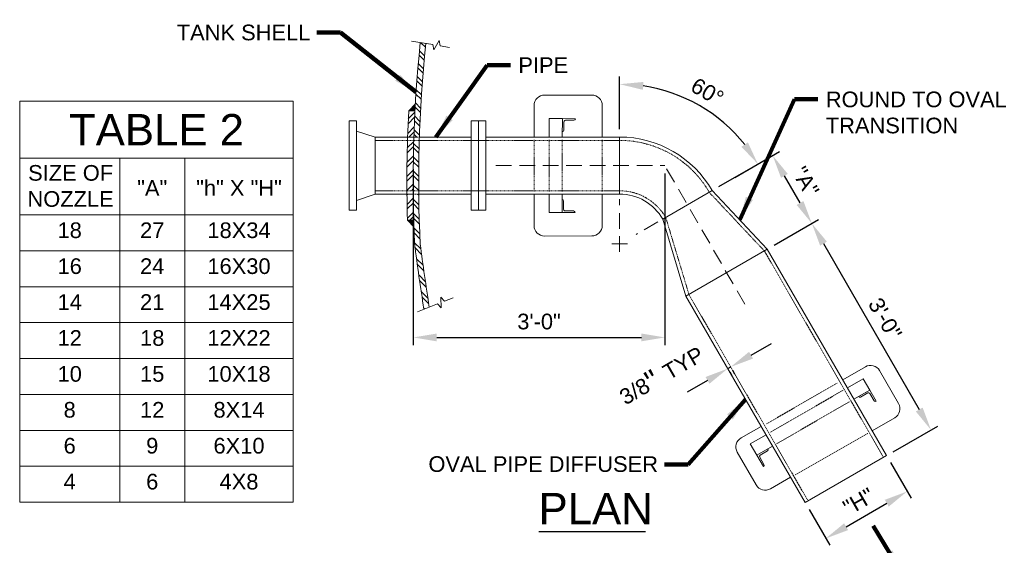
# Model space of a CAD drawing. Header units: inches. Extents: x -1025 to 212, y 456 to 696.
# Tile 2 of 6: x -1025 to -837, y 592 to 693. Entities that reach past the tile are written whole.
import ezdxf

# ---------------------------------------------------------------- set-up
doc = ezdxf.new("R2010")
doc.units = ezdxf.units.IN
doc.header["$MEASUREMENT"] = 0
doc.linetypes.add('( Dashed )', pattern=[9, 6, -3])
doc.linetypes.add('HIDDEN', pattern=[0.19685, 0.15748, -0.03937])
doc.layers.get('DefPoints').update_dxf_attribs({"lineweight": 0})
for name, color, linetype, lineweight in [('G-ANNO-DIMS', 2, 'Continuous', 0), ('G-ANNO-MASK', 1, 'Continuous', 0), ('G-ANNO-NOTE', 4, 'Continuous', 30), ('G-ANNO-PATT', 250, 'Continuous', 0), ('G-ANNO-SCHD', 2, 'Continuous', 0), ('G-ANNO-TEXT', 2, 'Continuous', 30), ('G-GRID-COOR', 2, 'Continuous', 13), ('M-DETL LGHT', 3, 'Continuous', 0), ('M-DETL-LGHT', 3, 'Continuous', 0), ('M-DETL-MEDM', 5, 'Continuous', 0), ('M-DETL-MLGT', 2, 'Continuous', 0), ('M-DETL-XLGT', 1, 'Continuous', 0), ('M-PUMP', 1, 'Continuous', 0), ('X-DETL-LGHT', 3, 'Continuous', 0)]:
    doc.layers.add(name, color=color, linetype=linetype, lineweight=lineweight)
doc.styles.add("AEC_AC_07ArchDims-CC_1-2_1'", font='arial.ttf', dxfattribs={"height": 3})
doc.styles.add("AEC_AC_46Text-LeftTop_1-2_1'", font='arial.ttf', dxfattribs={"height": 3})
doc.styles.add("AEC_AC_47Text-LeftTop_3-8_1'", font='arial.ttf', dxfattribs={"height": 4})
doc.styles.add("AEC_AC_48Text-LeftTop_1-4_1'", font='arial.ttf', dxfattribs={"height": 6})
doc.dimstyles.new("AEC_AC_07_Arch-Dims_1-2_1'", dxfattribs={"dimtxt": 3, "dimasz": 4.5, "dimexe": 1.5, "dimexo": 1.5, "dimgap": 1.5, "dimtad": 1, "dimdec": 4, "dimzin": 15, "dimdsep": 46, "dimlunit": 4, "dimtxsty": "AEC_AC_07ArchDims-CC_1-2_1'", "dimcen": 0.09, "dimclrd": 256, "dimclre": 256, "dimazin": 2, "dimtfac": 0.7, "dimtdec": 4, "dimtix": 1, "dimtmove": 1, "dimatfit": 3, "dimfxl": 1, "dimfrac": 1, "dimtolj": 1, "dimtzin": 15, "dimlwd": 30, "dimlwe": 30, "dimarcsym": 0})
doc.dimstyles.new("AEC_AC_46_Notes_1-2_1'", dxfattribs={"dimtxt": 3, "dimasz": 4.5, "dimexe": 1.5, "dimexo": 1.5, "dimgap": 1.5, "dimtad": 1, "dimjust": 1, "dimdec": 3, "dimzin": 15, "dimdsep": 46, "dimlunit": 5, "dimtxsty": "AEC_AC_46Text-LeftTop_1-2_1'", "dimcen": 0.09, "dimclrd": 256, "dimclre": 256, "dimazin": 2, "dimtfac": 0.7, "dimtdec": 3, "dimtmove": 1, "dimatfit": 1, "dimfxl": 1, "dimfrac": 1, "dimtolj": 1, "dimtzin": 15, "dimlwd": 30, "dimlwe": 30, "dimarcsym": 0})

# ---------------------------------------------------------------- blocks, each defined once
blk = doc.blocks.new('*D74')
at = {"layer": 'DefPoints', "color": 0, "lineweight": 30, "transparency": 16777216}
for p in [(-949.98, 665.57), (-901.76, 664.76), (-901.76, 631.84)]:
    blk.add_point(p, dxfattribs=at)
at = {"layer": 'G-ANNO-DIMS', "lineweight": 30, "transparency": 16777216}
for p, q in [((-949.98, 664.07), (-949.98, 630.34)), ((-901.76, 663.26), (-901.76, 630.34)), ((-945.48, 631.84), (-906.26, 631.84))]:
    blk.add_line(p, q, dxfattribs=at)
for points in [[(-945.48, 632.59), (-945.48, 631.09), (-949.98, 631.84)], [(-906.26, 632.59), (-906.26, 631.09), (-901.76, 631.84)]]:
    blk.add_solid(points, dxfattribs=at)
at = {"layer": 'G-ANNO-DIMS', "color": 0, "lineweight": 30, "transparency": 16777216, "insert": (-925.87, 634.87), "char_height": 3, "attachment_point": 5, "style": "AEC_AC_07ArchDims-CC_1-2_1'"}
blk.add_mtext('\\A1;3\'-0"', dxfattribs=at)
blk = doc.blocks.new('*D75')
at = {"layer": 'DefPoints', "color": 0, "lineweight": 30, "transparency": 16777216}
for p in [(-890.75, 673.2), (-910.42, 670.23), (-892.68, 660), (-910.42, 649.76)]:
    blk.add_point(p, dxfattribs=at)
at = {"layer": 'G-ANNO-DIMS', "lineweight": 30, "transparency": 16777216}
for p, q in [((-910.42, 671.73), (-910.42, 681.86)), ((-891.39, 660.75), (-882.62, 665.81))]:
    blk.add_line(p, q, dxfattribs=at)
blk.add_arc((-910.42, 649.76), 30.6, 38.4333, 81.5667, dxfattribs=at)
for points in [[(-905.98, 679.28), (-905.87, 680.78), (-910.42, 680.36)], [(-885.83, 669.2), (-887.07, 668.36), (-883.92, 665.06)]]:
    blk.add_solid(points, dxfattribs=at)
at = {"layer": 'G-ANNO-DIMS', "color": 0, "lineweight": 30, "transparency": 16777216, "insert": (-893.6, 678.89), "char_height": 3, "attachment_point": 5, "rotation": 330, "style": "AEC_AC_07ArchDims-CC_1-2_1'"}
blk.add_mtext('\\A1;60°', dxfattribs=at)
blk = doc.blocks.new('*D76')
at = {"layer": 'DefPoints', "color": 0, "lineweight": 30, "transparency": 16777216}
for p in [(-881.09, 666.69), (-889.63, 661.76), (-882.13, 648.77)]:
    blk.add_point(p, dxfattribs=at)
at = {"layer": 'G-ANNO-DIMS', "lineweight": 30, "transparency": 16777216}
for p, q in [((-888.33, 662.51), (-879.79, 667.44)), ((-875.84, 657.6), (-878.84, 662.8)), ((-880.83, 649.52), (-872.29, 654.45))]:
    blk.add_line(p, q, dxfattribs=at)
for points in [[(-878.19, 663.17), (-879.49, 662.42), (-881.09, 666.69)], [(-875.19, 657.97), (-876.49, 657.22), (-873.59, 653.7)]]:
    blk.add_solid(points, dxfattribs=at)
at = {"layer": 'G-ANNO-DIMS', "color": 0, "lineweight": 30, "transparency": 16777216, "insert": (-874.74, 661.7), "char_height": 3, "attachment_point": 5, "rotation": 300, "style": "AEC_AC_07ArchDims-CC_1-2_1'"}
blk.add_mtext('\\A1;"A"', dxfattribs=at)
blk = doc.blocks.new('*D77')
at = {"layer": 'DefPoints', "color": 0, "lineweight": 30, "transparency": 16777216}
for p in [(-882.13, 648.77), (-850.74, 614.12), (-859.28, 609.19)]:
    blk.add_point(p, dxfattribs=at)
at = {"layer": 'G-ANNO-DIMS', "lineweight": 30, "transparency": 16777216}
for p, q in [((-880.83, 649.52), (-872.29, 654.45)), ((-871.34, 649.81), (-852.99, 618.02)), ((-857.98, 609.94), (-849.44, 614.87))]:
    blk.add_line(p, q, dxfattribs=at)
for points in [[(-870.69, 650.18), (-871.99, 649.43), (-873.59, 653.7)], [(-852.34, 618.4), (-853.64, 617.65), (-850.74, 614.12)]]:
    blk.add_solid(points, dxfattribs=at)
at = {"layer": 'G-ANNO-DIMS', "color": 0, "lineweight": 30, "transparency": 16777216, "insert": (-859.54, 635.43), "char_height": 3, "attachment_point": 5, "rotation": 300, "style": "AEC_AC_07ArchDims-CC_1-2_1'"}
blk.add_mtext('\\A1;3\'-0"', dxfattribs=at)
blk = doc.blocks.new('*D98')
at = {"layer": 'DefPoints', "color": 0, "lineweight": 30, "transparency": 16777216}
for p in [(-889.51, 626.85), (-890.07, 626.52), (-889.13, 626.19)]:
    blk.add_point(p, dxfattribs=at)
at = {"layer": 'G-ANNO-DIMS', "lineweight": 30, "transparency": 16777216}
for p, q in [((-885.23, 628.44), (-881.34, 630.69)), ((-889.69, 625.87), (-889.13, 626.19)), ((-889.32, 625.23), (-888.94, 624.57)), ((-888.76, 625.55), (-888.38, 624.89)), ((-893.59, 623.62), (-897.49, 621.37))]:
    blk.add_line(p, q, dxfattribs=at)
for points in [[(-885.61, 629.09), (-884.86, 627.79), (-889.13, 626.19)], [(-893.96, 624.26), (-893.21, 622.97), (-889.69, 625.87)]]:
    blk.add_solid(points, dxfattribs=at)
at = {"layer": 'G-ANNO-DIMS', "color": 0, "lineweight": 30, "transparency": 16777216, "insert": (-902.37, 624.51), "char_height": 3, "attachment_point": 5, "rotation": 30, "style": "AEC_AC_07ArchDims-CC_1-2_1'"}
blk.add_mtext('\\A1;3/8{\\H1.42857x;" }TYP', dxfattribs=at)
blk = doc.blocks.new('*D78')
at = {"layer": 'DefPoints', "color": 0, "lineweight": 30, "transparency": 16777216}
for p in [(-859.28, 609.19), (-855.32, 602.33), (-874.87, 600.19)]:
    blk.add_point(p, dxfattribs=at)
at = {"layer": 'G-ANNO-DIMS', "lineweight": 30, "transparency": 16777216}
for p, q in [((-858.53, 607.89), (-854.57, 601.03)), ((-874.12, 598.89), (-870.16, 592.03)), ((-867.01, 595.58), (-859.22, 600.08))]:
    blk.add_line(p, q, dxfattribs=at)
for points in [[(-859.59, 600.73), (-858.84, 599.43), (-855.32, 602.33)], [(-867.39, 596.23), (-866.64, 594.93), (-870.91, 593.33)]]:
    blk.add_solid(points, dxfattribs=at)
at = {"layer": 'G-ANNO-DIMS', "color": 0, "lineweight": 30, "transparency": 16777216, "insert": (-864.62, 600.43), "char_height": 3, "attachment_point": 5, "rotation": 30, "style": "AEC_AC_07ArchDims-CC_1-2_1'"}
blk.add_mtext('\\A1;"H"', dxfattribs=at)

msp = doc.modelspace()

# ---------------------------------------------------------------- hatches: boundary and pattern name
at = {"layer": 'G-ANNO-PATT'}
h = msp.add_hatch(dxfattribs=at)
h.set_pattern_fill('ANSI32', color=256, style=0, pattern_type=2)
h.set_pattern_definition([(135, (-1962.142, -412.9327), (-1.3470384, -1.3470384), []), (135, (-1962.142, -412.0347), (-1.3470384, -1.3470384), [])])
h.paths.add_polyline_path([(-947.58058, 688.14673), (-948.62791, 688.31549, 0.017829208), (-949.86551, 670.23459), (-948.80576, 670.23459, -0.01773658)])
h = msp.add_hatch(dxfattribs=at)
h.set_pattern_fill('ANSI32', color=256, style=0, pattern_type=2)
h.set_pattern_definition([(45, (-1962.1458, -412.9288), (-1.3470384, 1.3470384), []), (45, (-1961.2478, -412.9288), (-1.3470384, 1.3470384), [])])
h.paths.add_polyline_path([(-949.88593, 669.58459), (-951.08647, 669.58459, 0.009447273), (-951.19352, 659.93459), (-949.99349, 659.93459, -0.009491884)])
h.paths.add_polyline_path([(-949.98756, 659.28459), (-951.18762, 659.28459, 0.004895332), (-951.08693, 654.28459), (-949.88639, 654.28459, -0.004918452)])
h.paths.add_polyline_path([(-949.65273, 675.23459), (-950.85437, 675.23459, 0.004898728), (-951.06615, 670.23459), (-949.86551, 670.23459, -0.004921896)])
h = msp.add_hatch(dxfattribs=at)
h.set_pattern_fill('ANSI32', color=256, style=0, pattern_type=2)
h.set_pattern_definition([(135, (-1962.1458, -412.9288), (-1.3470384, -1.3470384), []), (135, (-1962.1458, -412.0308), (-1.3470384, -1.3470384), [])])
h.paths.add_polyline_path([(-948.65026, 649.77484, -0.00939649), (-948.92832, 659.28459), (-949.98756, 659.28459, 0.009331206), (-949.71193, 649.80133, 0.011382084), (-947.92266, 637.26781), (-946.91576, 637.6621, -0.005948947)])
h.paths.add_polyline_path([(-948.82627, 669.58459), (-949.88593, 669.58459, 0.009491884), (-949.99349, 659.93459), (-948.93427, 659.93459, -0.009531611)])
at = {"layer": 'M-DETL-XLGT'}
msp.add_hatch(color=256, dxfattribs=at).paths.add_polyline_path([(-949.58288, 676.50608), (-950.85437, 675.23459), (-949.65273, 675.23459, -0.001252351)])
at = {"layer": 'M-PUMP'}
msp.add_hatch(color=256, dxfattribs=at).paths.add_polyline_path([(-949.88639, 654.28459), (-951.08693, 654.28459), (-949.84603, 653.0437, -0.001221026)])

# ---------------------------------------------------------------- linework, layer by layer
at = {"layer": 'G-ANNO-MASK'}
for p, q in [((-950.29674, 688.5844), (-946.2307, 687.92921)), ((-946.00796, 686.9133), (-946.2307, 687.92921)), ((-945.0361, 688.70944), (-946.00796, 686.9133)), ((-944.79902, 687.69837), (-945.0361, 688.70944)), ((-944.79902, 687.69837), (-943.02981, 687.41536)), ((-949.19347, 636.77017), (-945.35853, 638.2719)), ((-944.65048, 637.51008), (-945.35853, 638.2719)), ((-944.72609, 639.55089), (-944.65048, 637.51008)), ((-944.00814, 638.80053), (-944.72609, 639.55089)), ((-944.00814, 638.80053), (-942.34055, 639.45576))]:
    msp.add_line(p, q, dxfattribs=at)
at = {"layer": 'G-ANNO-SCHD'}
for p, q in [((-1025.42055, 666.19736), (-972.98476, 666.19736)), ((-1006.25436, 600.27406), (-1006.25436, 666.19736)), ((-993.77826, 600.27406), (-993.77826, 666.19736)), ((-1025.42055, 655.31681), (-972.98476, 655.31681)), ((-972.98476, 648.43647), (-1025.42055, 648.43647)), ((-1025.42055, 641.55612), (-972.98476, 641.55612)), ((-1025.42055, 634.67578), (-972.98476, 634.67578)), ((-1025.42055, 627.79544), (-972.98476, 627.79544)), ((-1025.42055, 620.91509), (-972.98476, 620.91509)), ((-972.98476, 614.03475), (-1025.42055, 614.03475)), ((-1025.42055, 607.1544), (-972.98476, 607.1544))]:
    msp.add_line(p, q, dxfattribs=at)
msp.add_3dface([(-1025.42055, 677.0779), (-1025.42055, 600.27406), (-972.98476, 600.27406), (-972.98476, 677.0779)], dxfattribs=at)
at = {"layer": 'G-ANNO-TEXT', "ltscale": 1.5}
msp.add_line((-925.93834, 594.6599), (-905.44345, 594.6599), dxfattribs=at)
at = {"layer": 'G-GRID-COOR', "linetype": '( Dashed )', "ltscale": 0.5}
for p, q in [((-934.14173, 664.75959), (-901.75606, 664.75959)), ((-886.41333, 638.18521), (-901.75606, 664.75959)), ((-910.41631, 652.65251), (-910.41631, 658.31383)), ((-903.11022, 653.97777), (-907.27252, 651.57467))]:
    msp.add_line(p, q, dxfattribs=at)
at = {"layer": 'G-GRID-COOR', "ltscale": 0.5}
for p, q in [((-910.41631, 648.25959), (-910.41631, 651.25959)), ((-911.91631, 649.75959), (-908.91631, 649.75959))]:
    msp.add_line(p, q, dxfattribs=at)
at = {"layer": 'M-DETL LGHT', "flags": 128}
msp.add_lwpolyline([(-923.91477, 655.78461), (-923.92375, 659.28463)], dxfattribs=at)
at = {"layer": 'M-DETL-LGHT'}
for p, q in [((-962.27495, 656.20959), (-962.27495, 673.30959)), ((-962.27495, 673.30959), (-962.27495, 656.20959)), ((-960.87495, 673.30959), (-962.27495, 673.30959)), ((-960.87495, 656.20959), (-960.87495, 673.30959)), ((-938.85606, 673.30959), (-938.85606, 656.20959)), ((-938.85606, 673.30959), (-937.45606, 673.30959)), ((-937.45606, 673.30959), (-937.45606, 656.20959)), ((-937.45606, 656.20959), (-937.45606, 673.30959)), ((-936.05606, 673.30959), (-937.45606, 673.30959)), ((-936.05606, 656.20959), (-936.05606, 673.30959)), ((-923.91477, 673.75529), (-923.90819, 670.23463)), ((-923.91477, 673.75529), (-921.40253, 673.75237)), ((-921.40253, 673.75443), (-921.4115, 670.23378)), ((-921.40253, 673.75237), (-921.40819, 670.24152)), ((-921.40253, 673.75443), (-918.90257, 673.73884)), ((-921.11625, 671.5526), (-921.10627, 673.15257)), ((-920.80441, 673.45069), (-919.20444, 673.44071)), ((-957.27495, 670.23459), (-960.87495, 671.35902)), ((-957.27495, 659.28459), (-957.27495, 670.23459)), ((-957.27495, 659.28459), (-960.87495, 658.06238)), ((-921.40899, 659.2858), (-921.41478, 655.78171)), ((-921.15537, 657.96474), (-921.1546, 656.36474)), ((-960.87495, 656.20959), (-962.27495, 656.20959)), ((-938.85606, 656.20959), (-937.45606, 656.20959)), ((-936.05606, 656.20959), (-937.45606, 656.20959)), ((-923.91477, 655.78461), (-921.41478, 655.78171)), ((-921.45431, 655.7646), (-918.95431, 655.7658)), ((-920.85445, 656.06488), (-919.25445, 656.06565)), ((-867.6617, 623.70642), (-863.32242, 626.2117)), ((-856.95669, 619.18592), (-860.59037, 625.47965)), ((-866.73891, 622.2108), (-863.74091, 623.93094)), ((-862.49091, 621.76588), (-863.74091, 623.93094)), ((-865.52872, 620.012), (-862.49091, 621.76588)), ((-862.49091, 621.76588), (-864.65597, 620.51588)), ((-864.24616, 620.40607), (-862.86052, 621.20607)), ((-862.49091, 621.76588), (-861.24091, 619.60082)), ((-862.45071, 621.09626), (-861.65071, 619.71062)), ((-857.68874, 616.45387), (-862.02801, 613.94859)), ((-887.13428, 612.59135), (-883.30533, 614.80199)), ((-885.3938, 611.44039), (-882.36511, 613.18901)), ((-884.23874, 603.57612), (-887.86633, 609.8593)), ((-884.13767, 609.26472), (-885.3938, 611.44039)), ((-884.13767, 609.26472), (-881.11571, 611.00945)), ((-882.0888, 610.11664), (-883.46614, 609.30242)), ((-884.1353, 609.25534), (-882.86308, 607.10326)), ((-883.57172, 608.8915), (-882.7575, 607.51417)), ((-881.50669, 602.84407), (-877.67774, 605.05471))]:
    msp.add_line(p, q, dxfattribs=at)
at = {"layer": 'M-DETL-LGHT', "linetype": 'HIDDEN'}
for p, q in [((-951.06615, 670.23459), (-948.80576, 670.23459)), ((-951.18762, 659.28459), (-948.92832, 659.28459))]:
    msp.add_line(p, q, dxfattribs=at)
at = {"layer": 'M-DETL-LGHT'}
for centre, radius, start, end in [((-920.80628, 673.1507), 0.3, 89.6426221, 179.6426221), ((-919.20257, 673.74071), 0.3, 269.6426221, 359.6426221), ((-921.41625, 671.55447), 0.3, 269.6426221, 359.6426221), ((-921.45537, 657.9646), 0.3, 0.0275242, 90.0275242), ((-920.8546, 656.36488), 0.3, 180.0275242, 270.0275242), ((-919.25431, 655.76565), 0.3, 0.0275242, 90.0275242), ((-862.32242, 624.47965), 2, 30, 120), ((-862.71052, 620.94626), 0.3, 30, 120), ((-864.39616, 620.66588), 0.3, 210, 300), ((-861.39091, 619.86062), 0.3, 210, 300), ((-858.68874, 618.18592), 2, 300, 30), ((-886.13428, 610.8593), 2, 120, 210), ((-882.24147, 610.37489), 0.3, 300.5898297, 30.5898297), ((-883.31347, 609.04417), 0.3, 120.5898297, 210.5898297), ((-883.01575, 607.36151), 0.3, 300.5898297, 30.5898297), ((-882.50669, 604.57612), 2, 210, 300)]:
    msp.add_arc(centre, radius, start, end, dxfattribs=at)
at = {"layer": 'M-DETL-MEDM'}
for p, q in [((-957.27495, 670.23459), (-951.06615, 670.23459)), ((-948.80576, 670.23459), (-938.85606, 670.23459)), ((-936.05606, 670.23459), (-910.41631, 670.23459)), ((-910.41631, 670.23459), (-910.41631, 659.28459)), ((-957.27495, 659.28459), (-951.18762, 659.28459)), ((-948.92832, 659.28459), (-938.85606, 659.28459)), ((-936.05606, 659.28459), (-910.41631, 659.28459)), ((-892.68444, 659.99709), (-902.16742, 654.52209)), ((-892.68444, 659.99709), (-882.13171, 648.76921)), ((-902.16742, 654.52209), (-897.72016, 639.76921)), ((-882.13171, 648.76921), (-897.72016, 639.76921)), ((-882.13171, 648.76921), (-859.28171, 609.19185)), ((-897.72016, 639.76921), (-874.87016, 600.19185)), ((-859.28171, 609.19185), (-874.87016, 600.19185))]:
    msp.add_line(p, q, dxfattribs=at)
for radius in [20.475, 9.525]:
    msp.add_arc((-910.41631, 649.75959), radius, 30, 90, dxfattribs=at)
at = {"layer": 'M-DETL-MLGT', "linetype": 'HIDDEN'}
for p, q in [((-957.27495, 669.58459), (-937.45606, 669.58459)), ((-937.45606, 669.58459), (-910.41631, 669.58459)), ((-923.90875, 669.72032), (-923.91956, 659.77785)), ((-921.4088, 669.71313), (-921.42035, 659.77066)), ((-957.27495, 659.93459), (-937.45606, 659.93459)), ((-937.45606, 659.93459), (-910.41631, 659.93459)), ((-893.15808, 659.55194), (-882.60534, 648.32405)), ((-901.54508, 654.7097), (-897.09782, 639.95682)), ((-882.69462, 648.44421), (-859.84462, 608.86685)), ((-897.15725, 640.09421), (-874.30725, 600.51685)), ((-882.24842, 615.29689), (-868.73209, 623.10054)), ((-881.53317, 613.66933), (-867.5488, 621.74321)), ((-880.35245, 611.45351), (-866.31583, 619.55756)), ((-876.75796, 605.5086), (-862.87387, 613.46393))]:
    msp.add_line(p, q, dxfattribs=at)
for points in [[(-926.8212, 659.77782), (-926.8212, 669.72028)], [(-913.75926, 659.77782), (-913.75926, 669.72028)]]:
    msp.add_lwpolyline(points, dxfattribs=at)
for radius in [19.825, 10.175]:
    msp.add_arc((-910.41631, 649.75959), radius, 30, 90, dxfattribs=at)
at = {"layer": 'M-DETL-XLGT'}
for p, q in [((-950.85437, 675.23459), (-949.58288, 676.50608)), ((-950.85437, 675.23459), (-949.65273, 675.23459)), ((-951.08693, 654.28459), (-949.88639, 654.28459)), ((-951.08693, 654.28459), (-949.84603, 653.0437))]:
    msp.add_line(p, q, dxfattribs=at)
for centre, radius, start, end in [((-695.79809, 661.927), 254.2032, 174.0414664, 182.9068676), ((-695.79809, 661.927), 253.14402, 174.0548497, 182.8116259), ((-695.79809, 661.927), 255.4032, 177.0132927, 181.7147114), ((-673.56223, 682.82957), 278.11782, 186.8203282, 189.4287606), ((-438.77232, 716.60701), 514.2393, 187.4674639, 188.830846)]:
    msp.add_arc(centre, radius, start, end, dxfattribs=at)
at = {"layer": 'X-DETL-LGHT', "flags": 128}
for points in [[(-926.8212, 670.23459), (-926.8212, 676.27964, -0.414213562), (-924.8212, 678.27964), (-915.75926, 678.27964, -0.414213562), (-913.75926, 676.27964), (-913.75926, 670.23459)], [(-913.75926, 659.28459), (-913.75926, 653.29079, -0.413230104), (-915.75254, 651.2908), (-924.81448, 651.26037, -0.415197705), (-926.8212, 653.26035), (-926.8212, 659.28459)]]:
    msp.add_lwpolyline(points, format="xyb", dxfattribs=at)

# ---------------------------------------------------------------- texts
at = {"layer": 'G-ANNO-NOTE', "char_height": 3, "style": "AEC_AC_46Text-LeftTop_1-2_1'"}
for s, insert, attachment_point in [('TANK SHELL', (-995.31833, 688.7206), 7), ('PIPE', (-929.83192, 684.01175), 4), ('OVAL PIPE DIFFUSER', (-947.07434, 609.07811), 1)]:
    msp.add_mtext(s, dxfattribs=dict(at, insert=insert, attachment_point=attachment_point))
at = {"layer": 'G-ANNO-NOTE', "insert": (-870.90333, 670.898), "char_height": 3, "width": 36.2042606, "attachment_point": 7, "style": "AEC_AC_46Text-LeftTop_1-2_1'"}
msp.add_mtext('ROUND TO OVAL TRANSITION', dxfattribs=at)
at = {"layer": 'G-ANNO-SCHD'}
for s, insert, char_height, attachment_point, style in [('TABLE 2', (-999.20265, 671.63763), 6, 5, "AEC_AC_48Text-LeftTop_1-4_1'"), ('SIZE OF\\PNOZZLE', (-1015.66114, 664.86617), 3, 2, "AEC_AC_46Text-LeftTop_1-2_1'"), ('"A"', (-1000.01631, 660.47136), 3, 5, "AEC_AC_46Text-LeftTop_1-2_1'"), ('"h" X "H"', (-983.38151, 660.47136), 3, 5, "AEC_AC_46Text-LeftTop_1-2_1'"), ('18', (-1015.83746, 653.87674), 3, 2, "AEC_AC_46Text-LeftTop_1-2_1'"), ('27', (-1000.01631, 653.87674), 3, 2, "AEC_AC_46Text-LeftTop_1-2_1'"), ('18X34', (-983.38151, 653.87674), 3, 2, "AEC_AC_46Text-LeftTop_1-2_1'"), ('16', (-1015.83746, 646.9964), 3, 2, "AEC_AC_46Text-LeftTop_1-2_1'"), ('24', (-1000.01631, 646.9964), 3, 2, "AEC_AC_46Text-LeftTop_1-2_1'"), ('16X30', (-983.38151, 646.9964), 3, 2, "AEC_AC_46Text-LeftTop_1-2_1'"), ('14', (-1015.83746, 640.11605), 3, 2, "AEC_AC_46Text-LeftTop_1-2_1'"), ('21', (-1000.01631, 640.11605), 3, 2, "AEC_AC_46Text-LeftTop_1-2_1'"), ('14X25', (-983.38151, 640.11605), 3, 2, "AEC_AC_46Text-LeftTop_1-2_1'"), ('12', (-1015.83746, 633.23571), 3, 2, "AEC_AC_46Text-LeftTop_1-2_1'"), ('18', (-1000.01631, 633.23571), 3, 2, "AEC_AC_46Text-LeftTop_1-2_1'"), ('12X22', (-983.38151, 633.23571), 3, 2, "AEC_AC_46Text-LeftTop_1-2_1'"), ('10', (-1015.83746, 626.35536), 3, 2, "AEC_AC_46Text-LeftTop_1-2_1'"), ('15', (-1000.01631, 626.35536), 3, 2, "AEC_AC_46Text-LeftTop_1-2_1'"), ('10X18', (-983.38151, 626.35536), 3, 2, "AEC_AC_46Text-LeftTop_1-2_1'"), ('8', (-1015.83746, 619.47502), 3, 2, "AEC_AC_46Text-LeftTop_1-2_1'"), ('12', (-1000.01631, 619.47502), 3, 2, "AEC_AC_46Text-LeftTop_1-2_1'"), ('8X14', (-983.38151, 619.47502), 3, 2, "AEC_AC_46Text-LeftTop_1-2_1'"), ('6', (-1015.83746, 612.59468), 3, 2, "AEC_AC_46Text-LeftTop_1-2_1'"), ('9', (-1000.01631, 612.59468), 3, 2, "AEC_AC_46Text-LeftTop_1-2_1'"), ('6X10', (-983.38151, 612.59468), 3, 2, "AEC_AC_46Text-LeftTop_1-2_1'"), ('4', (-1015.83746, 605.71433), 3, 2, "AEC_AC_46Text-LeftTop_1-2_1'"), ('6', (-1000.01631, 605.71433), 3, 2, "AEC_AC_46Text-LeftTop_1-2_1'"), ('4X8', (-983.38151, 605.71433), 3, 2, "AEC_AC_46Text-LeftTop_1-2_1'")]:
    msp.add_mtext(s, dxfattribs=dict(at, insert=insert, char_height=char_height, attachment_point=attachment_point, style=style))
at = {"layer": 'G-ANNO-TEXT', "insert": (-925.9597, 602.0499), "char_height": 6, "attachment_point": 1, "style": "AEC_AC_47Text-LeftTop_3-8_1'"}
msp.add_mtext('\\fArial|b0|i0|c00|p39;PLAN', dxfattribs=at)

# ---------------------------------------------------------------- dimensions: what is measured, and where the dimension line sits
at = {"layer": 'G-ANNO-DIMS', "lineweight": 30}
dim = msp.add_angular_dim_3p(base=(-890.74661, 673.20103), center=(-910.41631, 649.75959), p1=(-892.68444, 659.99709), p2=(-910.41631, 670.23459), dimstyle="AEC_AC_07_Arch-Dims_1-2_1'", dxfattribs=at)
dim.commit()
dim.dimension.update_dxf_attribs({"geometry": '*D75', "text_midpoint": (-893.60014, 678.88606)})
for base, p1, p2, angle, text, picture, middle in [((-881.08731, 666.6927), (-882.13171, 648.76921), (-889.63171, 661.75959), 120, '"A"', '*D76', (-874.73923, 661.69751)), ((-850.73731, 614.12496), (-882.13171, 648.76921), (-859.28171, 609.19185), 300, '3\'-0"', '*D77', (-859.53588, 635.43001)), ((-855.32132, 602.33226), (-874.87016, 600.19185), (-859.28171, 609.19185), 30, '"H"', '*D78', (-864.61555, 600.43033))]:
    dim = msp.add_linear_dim(base=base, p1=p1, p2=p2, angle=angle, text=text, dimstyle="AEC_AC_07_Arch-Dims_1-2_1'", dxfattribs=at)
    dim.commit()
    dim.dimension.update_dxf_attribs({"geometry": picture, "text_midpoint": middle})
dim = msp.add_linear_dim(base=(-901.75606, 631.83954), p1=(-949.97896, 665.57181), p2=(-901.75606, 664.75959), text='3\'-0"', dimstyle="AEC_AC_07_Arch-Dims_1-2_1'", dxfattribs=at)
dim.commit()
dim.dimension.update_dxf_attribs({"geometry": '*D74', "text_midpoint": (-925.86751, 634.87228)})
dim = msp.add_linear_dim(base=(-889.12992, 626.19048), p1=(-890.07358, 626.52494), p2=(-889.51066, 626.84994), angle=30, text='3/8{\\H1.42857x;" }TYP', dimstyle="AEC_AC_07_Arch-Dims_1-2_1'", override={"dimtad": 0}, dxfattribs=at)
dim.commit()
dim.dimension.update_dxf_attribs({"geometry": '*D98', "text_midpoint": (-902.36928, 624.5145), "dimtype": 160})

# ---------------------------------------------------------------- leaders
at = {"layer": 'G-ANNO-NOTE', "lineweight": 30, "annotation_type": 0, "has_hookline": 1}
for points, hookline_direction, text_width in [([(-949.45303, 678.79895), (-963.93952, 690.27205), (-968.43952, 690.27205)], 1, 25.37312), ([(-945.63091, 670.23459), (-935.83192, 684.01175), (-931.33192, 684.01175)], 0, 9.00205), ([(-887.40807, 654.38315), (-876.90333, 677.50204), (-872.40333, 677.50204)], 0, 34.2176), ([(-886.29516, 619.98053), (-897.30909, 607.52666), (-901.80909, 607.52666)], 1, 43.75989)]:
    msp.add_leader(points, dimstyle="AEC_AC_46_Notes_1-2_1'", override={"dimtad": 0, "dimclrd": 0, "dimlwd": 65534}, dxfattribs=dict(at, hookline_direction=hookline_direction, text_width=text_width))
at = {"layer": 'G-ANNO-NOTE', "lineweight": 30}
msp.add_leader([(-856.40296, 586.8247), (-861.80814, 595.71862)], dimstyle="AEC_AC_46_Notes_1-2_1'", override={"dimclrd": 0, "dimlwd": 65534}, dxfattribs=at)

doc.saveas('drawing.dxf')
